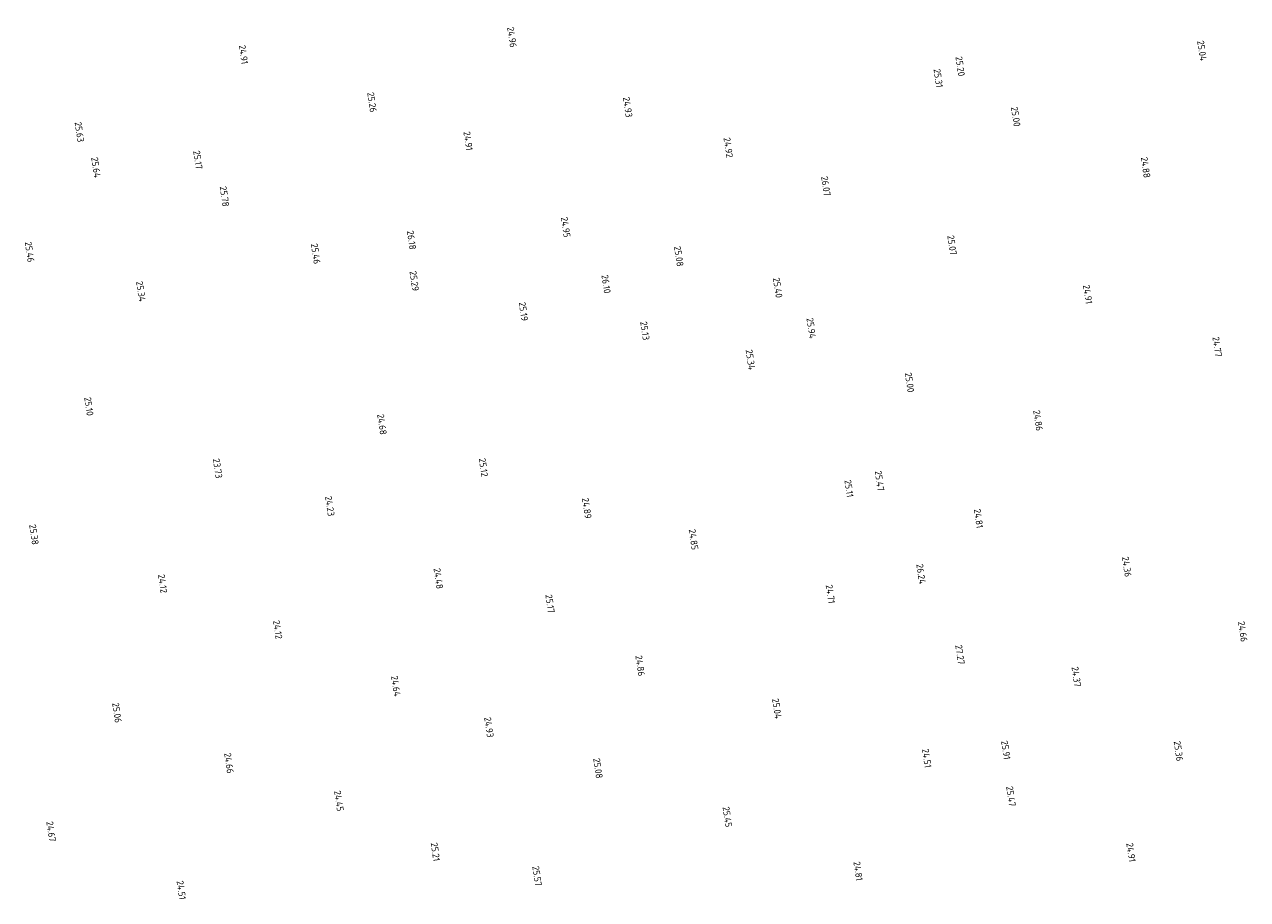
# Model space of a CAD drawing. Extents: x 184312 to 185605, y 346435 to 348273.
# Tile 18 of 18: x 185282 to 185605, y 348041 to 348273. Entities that reach past the tile are written whole.
import ezdxf
from ezdxf.enums import TextEntityAlignment as Align

# ---------------------------------------------------------------- set-up
doc = ezdxf.new("R2010")
doc.units = 0
doc.layers.add('rijk_10Anno', color=254, linetype='Continuous')
doc.styles.add('NLCS-ISO-ANNOTATIVE-T18', font='NLCS-ISO.ttf', dxfattribs={"height": 1.8})

# ---------------------------------------------------------------- blocks, each defined once
blk = doc.blocks.new('SAL-HOOGTELABEL-SO')
at = {"color": 0, "linetype": 'ByBlock', "lineweight": -2, "style": 'NLCS-ISO-ANNOTATIVE-T18'}
blk.add_attdef('HOOGTE', text='', height=1.8, dxfattribs=at).set_placement((2.79, 0), align=Align.RIGHT)

msp = doc.modelspace()

# ---------------------------------------------------------------- block references
at = {"layer": 'rijk_10Anno', "color": 254, "rotation": 278.271}
for p, values in [((185409.77, 348269.06, 24.96), {'HOOGTE': '24.96'}), ((185338.84, 348264.67, 24.91), {'HOOGTE': '24.91'}), ((185591.99, 348265.55, 25.04), {'HOOGTE': '25.04'}), ((185528.14, 348261.49, 25.2), {'HOOGTE': '25.20'}), ((185522.32, 348258.47, 25.31), {'HOOGTE': '25.31'}), ((185372.8, 348251.96, 25.26), {'HOOGTE': '25.26'}), ((185440.33, 348250.62, 24.93), {'HOOGTE': '24.93'}), ((185542.8, 348248.18, 25), {'HOOGTE': '25.00'}), ((185295.53, 348244.09, 25.63), {'HOOGTE': '25.63'}), ((185398.17, 348241.85, 24.91), {'HOOGTE': '24.91'}), ((185466.9, 348239.97, 24.92), {'HOOGTE': '24.92'}), ((185299.91, 348234.7, 25.64), {'HOOGTE': '25.64'}), ((185326.78, 348236.91, 25.17), {'HOOGTE': '25.17'}), ((185577.12, 348234.65, 24.88), {'HOOGTE': '24.88'}), ((185492.67, 348229.82, 26.07), {'HOOGTE': '26.07'}), ((185333.85, 348227.06, 25.78), {'HOOGTE': '25.78'}), ((185423.97, 348218.89, 24.95), {'HOOGTE': '24.95'}), ((185383.23, 348215.71, 26.18), {'HOOGTE': '26.18'}), ((185282.38, 348212.39, 25.46), {'HOOGTE': '25.46'}), ((185357.94, 348211.92, 25.46), {'HOOGTE': '25.46'}), ((185453.83, 348211.27, 25.07), {'HOOGTE': '25.08'}), ((185525.99, 348214.23, 25.07), {'HOOGTE': '25.07'}), ((185383.98, 348204.76, 25.29), {'HOOGTE': '25.29'}), ((185311.77, 348202, 25.34), {'HOOGTE': '25.34'}), ((185434.6, 348204.15, 26.1), {'HOOGTE': '26.10'}), ((185479.95, 348202.97, 25.4), {'HOOGTE': '25.40'}), ((185561.8, 348201.36, 24.91), {'HOOGTE': '24.91'}), ((185412.78, 348196.86, 25.19), {'HOOGTE': '25.19'}), ((185444.85, 348191.8, 25.13), {'HOOGTE': '25.13'}), ((185488.82, 348192.26, 25.94), {'HOOGTE': '25.94'}), ((185596.01, 348187.39, 24.77), {'HOOGTE': '24.77'}), ((185472.75, 348183.96, 25.34), {'HOOGTE': '25.34'}), ((185514.77, 348178.02, 25), {'HOOGTE': '25.00'}), ((185298.01, 348171.85, 25.1), {'HOOGTE': '25.10'}), ((185375.45, 348166.85, 24.68), {'HOOGTE': '24.68'}), ((185548.71, 348167.87, 24.86), {'HOOGTE': '24.86'}), ((185332.03, 348155.32, 23.73), {'HOOGTE': '23.73'}), ((185402.2, 348155.74, 25.12), {'HOOGTE': '25.12'}), ((185498.72, 348150.32, 25.11), {'HOOGTE': '25.11'}), ((185506.84, 348151.96, 25.47), {'HOOGTE': '25.47'}), ((185361.67, 348145.34, 24.23), {'HOOGTE': '24.23'}), ((185429.54, 348144.7, 24.89), {'HOOGTE': '24.89'}), ((185532.97, 348142.17, 24.81), {'HOOGTE': '24.81'}), ((185283.53, 348137.81, 25.38), {'HOOGTE': '25.38'}), ((185457.73, 348136.45, 24.85), {'HOOGTE': '24.85'}), ((185517.82, 348127.4, 26.24), {'HOOGTE': '26.24'}), ((185572.13, 348129.3, 24.36), {'HOOGTE': '24.36'}), ((185317.5, 348125.04, 24.12), {'HOOGTE': '24.12'}), ((185390.35, 348126.12, 24.48), {'HOOGTE': '24.48'}), ((185493.83, 348122.27, 24.71), {'HOOGTE': '24.71'}), ((185419.79, 348119.73, 25.17), {'HOOGTE': '25.17'}), ((185347.88, 348112.9, 24.12), {'HOOGTE': '24.12'}), ((185602.77, 348112.17, 24.66), {'HOOGTE': '24.66'}), ((185528.09, 348106.16, 27.27), {'HOOGTE': '27.27'}), ((185443.63, 348103.13, 24.86), {'HOOGTE': '24.86'}), ((185558.81, 348100.28, 24.37), {'HOOGTE': '24.37'}), ((185379.12, 348097.76, 24.64), {'HOOGTE': '24.64'}), ((185479.73, 348091.87, 25.04), {'HOOGTE': '25.04'}), ((185305.44, 348090.8, 25.06), {'HOOGTE': '25.06'}), ((185403.7, 348086.91, 24.93), {'HOOGTE': '24.93'}), ((185519.29, 348078.91, 24.51), {'HOOGTE': '24.51'}), ((185540.16, 348081.08, 25.91), {'HOOGTE': '25.91'}), ((185585.79, 348080.66, 25.36), {'HOOGTE': '25.36'}), ((185335.04, 348077.44, 24.66), {'HOOGTE': '24.66'}), ((185432.49, 348076.1, 25.08), {'HOOGTE': '25.08'}), ((185364.08, 348067.44, 24.45), {'HOOGTE': '24.45'}), ((185541.56, 348068.68, 25.47), {'HOOGTE': '25.47'}), ((185466.66, 348063.24, 25.45), {'HOOGTE': '25.45'}), ((185288.06, 348059.41, 24.67), {'HOOGTE': '24.67'}), ((185389.51, 348054.25, 25.21), {'HOOGTE': '25.21'}), ((185573.23, 348054.04, 24.91), {'HOOGTE': '24.91'}), ((185416.4, 348047.65, 25.57), {'HOOGTE': '25.57'}), ((185501.17, 348049.09, 24.81), {'HOOGTE': '24.81'}), ((185322.41, 348044.09, 24.51), {'HOOGTE': '24.51'})]:
    msp.add_blockref('SAL-HOOGTELABEL-SO', p, dxfattribs=at).add_auto_attribs(values)

doc.saveas('drawing.dxf')
